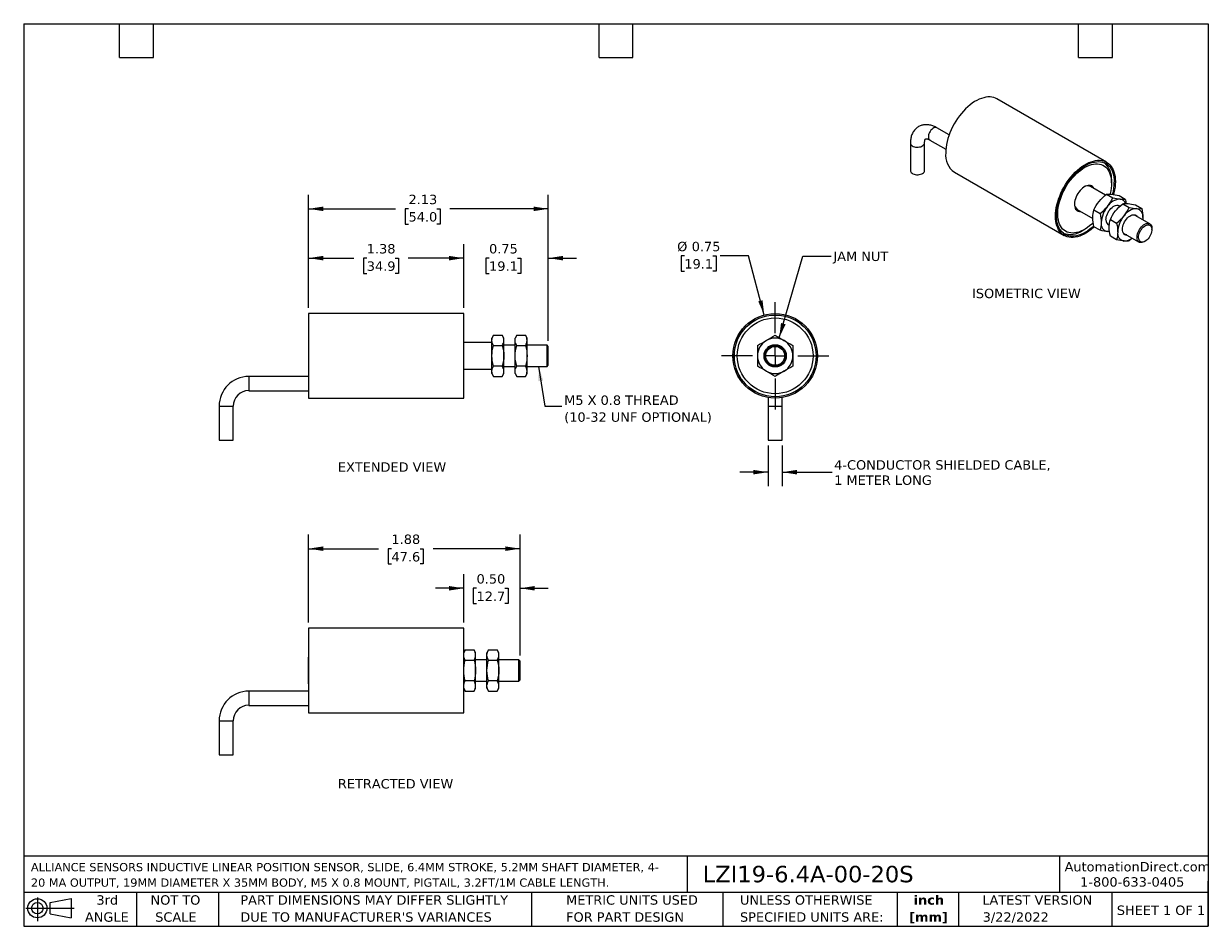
# Model space of a CAD drawing. Header units: inches. Extents: x 0.2 to 10.8, y 0.2 to 8.2.
import ezdxf

# ---------------------------------------------------------------- set-up
doc = ezdxf.new("R2010")
doc.units = ezdxf.units.IN
doc.header["$MEASUREMENT"] = 0
doc.linetypes.add('SLD-Center', pattern=[0.75, 0.6, -0.05, 0.05, -0.05])
doc.linetypes.add('SLD-Solid', pattern=[0])
doc.layers.add('CENTER', color=40, linetype='SLD-Center')
doc.layers.add('DIMENSIONS', color=140, linetype='SLD-Solid', lineweight=25)
doc.layers.add('TEXT', color=140, linetype='SLD-Solid', lineweight=25)
doc.styles.add('SLDTEXTSTYLE0', font='VERDANA.TTF')
doc.styles.add('SLDTEXTSTYLE1', font='VERDANAB.TTF')
doc.styles.get("Standard").update_dxf_attribs({"font": 'VERDANA.TTF'})
doc.dimstyles.new('SLDDIMSTYLE0', dxfattribs={"dimtxt": 0.084961, "dimasz": 0.13, "dimexe": 0, "dimexo": 0.0625, "dimgap": 0.02124, "dimtad": 0, "dimtih": 1, "dimtoh": 1, "dimrnd": 1e-09, "dimdsep": 46, "dimtxsty": 'SLDTEXTSTYLE0', "dimsah": 1, "dimcen": 0.09, "dimadec": 0, "dimazin": 2, "dimtfac": 1, "dimtmove": 0, "dimatfit": 0, "dimfxl": 0, "dimfrac": 2, "dimtolj": 1, "dimtzin": 12, "dimarcsym": 0})
doc.dimstyles.new('SLDDIMSTYLE1', dxfattribs={"dimtxt": 0.084961, "dimasz": 0.13, "dimexe": 0, "dimexo": 0.0625, "dimgap": 0.02124, "dimtad": 0, "dimtih": 1, "dimtoh": 1, "dimrnd": 1e-09, "dimzin": 12, "dimdsep": 46, "dimtxsty": 'SLDTEXTSTYLE0', "dimsah": 1, "dimcen": 0.09, "dimadec": 0, "dimazin": 3, "dimtfac": 1, "dimtofl": 0, "dimtmove": 0, "dimatfit": 3, "dimfxl": 0, "dimfrac": 2, "dimtolj": 1, "dimtzin": 12, "dimarcsym": 0})
doc.dimstyles.new('SLDDIMSTYLE2', dxfattribs={"dimtxt": 0.18, "dimasz": 0.13, "dimexe": 0, "dimexo": 0.0625, "dimgap": 0, "dimtad": 0, "dimtih": 1, "dimtoh": 1, "dimdec": 0, "dimrnd": 1e-09, "dimzin": 0, "dimdsep": 46, "dimtxsty": 'Standard', "dimsah": 1, "dimcen": 0.09, "dimadec": 0, "dimazin": 0, "dimtfac": 0.13, "dimtdec": 0, "dimtofl": 0, "dimtmove": 0, "dimatfit": 3, "dimfxl": 0, "dimfrac": 2, "dimtolj": 1, "dimtzin": 0, "dimarcsym": 0})
doc.dimstyles.new('SLDDIMSTYLE3', dxfattribs={"dimtxt": 0.084961, "dimasz": 0.13, "dimexe": 0, "dimexo": 0.0625, "dimgap": 0.02124, "dimtad": 0, "dimtih": 1, "dimtoh": 1, "dimrnd": 1e-09, "dimdsep": 46, "dimtxsty": 'SLDTEXTSTYLE0', "dimsah": 1, "dimcen": 0, "dimadec": 0, "dimazin": 2, "dimtfac": 1, "dimtofl": 0, "dimtmove": 0, "dimatfit": 3, "dimfxl": 0, "dimfrac": 2, "dimtolj": 1, "dimtzin": 12, "dimarcsym": 0})
doc.dimstyles.new('SLDDIMSTYLE4', dxfattribs={"dimtxt": 0.084961, "dimasz": 0.13, "dimexe": 0, "dimexo": 0.0625, "dimgap": 0.02124, "dimtad": 0, "dimtih": 1, "dimtoh": 1, "dimrnd": 1e-09, "dimzin": 12, "dimdsep": 46, "dimtxsty": 'SLDTEXTSTYLE0', "dimsah": 1, "dimcen": 0.09, "dimadec": 0, "dimazin": 3, "dimtfac": 1, "dimtmove": 0, "dimatfit": 0, "dimfxl": 0, "dimfrac": 2, "dimtolj": 1, "dimtzin": 12, "dimarcsym": 0})
doc.dimstyles.new('SLDDIMSTYLE5', dxfattribs={"dimtxt": 0.084961, "dimasz": 0.13, "dimexe": 0, "dimexo": 0.0625, "dimgap": 0.02124, "dimtad": 0, "dimtih": 1, "dimtoh": 1, "dimrnd": 1e-09, "dimzin": 0, "dimdsep": 46, "dimtxsty": 'SLDTEXTSTYLE0', "dimsah": 1, "dimcen": 0.09, "dimadec": 0, "dimazin": 0, "dimtfac": 1, "dimtmove": 0, "dimatfit": 0, "dimfxl": 0, "dimfrac": 2, "dimtolj": 1, "dimtzin": 12, "dimarcsym": 0})

# ---------------------------------------------------------------- blocks, each defined once
blk = doc.blocks.new('Block11')
at = {"color": 7, "linetype": 'SLD-Solid', "lineweight": 18}
for p, q in [((0, 0.113), (0.428, 0.113)), ((0.102, 0.209), (0.102, 0)), ((0.216, 0.164), (0.401, 0.198)), ((0.216, 0.063), (0.216, 0.164)), ((0.401, 0.198), (0.401, 0.029)), ((0.216, 0.063), (0.401, 0.029))]:
    blk.add_line(p, q, dxfattribs=at)
for radius in [0.0846, 0.0506]:
    blk.add_circle((0.102, 0.113), radius, dxfattribs=at)
blk = doc.blocks.new('Block12')
at = {"color": 7, "linetype": 'Continuous'}
blk.add_blockref('Block11', (0, 0), dxfattribs=at)
blk = doc.blocks.new('SW_NOTE_0')
at = {"layer": 'TEXT', "color": 0, "char_height": 0.07292, "attachment_point": 1, "style": 'SLDTEXTSTYLE0'}
for s, insert in [('ALLIANCE SENSORS INDUCTIVE LINEAR POSITION SENSOR, SLIDE, 6.4MM STROKE, 5.2MM SHAFT DIAMETER, 4-', (0, 0.093)), ('20 MA OUTPUT, 19MM DIAMETER X 35MM BODY, M5 X 0.8 MOUNT, PIGTAIL, 3.2FT/1M CABLE LENGTH.', (0, -0.044))]:
    blk.add_mtext(s, dxfattribs=dict(at, insert=insert))
blk = doc.blocks.new('SW_NOTE_0_1')
at = {"layer": 'TEXT', "color": 0, "char_height": 0.0833, "attachment_point": 2, "style": 'SLDTEXTSTYLE1'}
for s, insert in [('inch', (0.125, 0.106)), ('[mm]', (0.122, -0.045))]:
    blk.add_mtext(s, dxfattribs=dict(at, insert=insert))
blk = doc.blocks.new('SW_NOTE_0_2')
at = {"layer": 'TEXT', "color": 0, "char_height": 0.08333, "attachment_point": 1, "style": 'SLDTEXTSTYLE0'}
for s, insert in [('UNLESS OTHERWISE ', (0, 0.106)), ('SPECIFIED UNITS ARE:', (0, -0.045))]:
    blk.add_mtext(s, dxfattribs=dict(at, insert=insert))
blk = doc.blocks.new('SW_NOTE_0_3')
at = {"layer": 'TEXT', "color": 0, "char_height": 0.08333, "attachment_point": 1, "style": 'SLDTEXTSTYLE0'}
for s, insert in [('PART DIMENSIONS MAY DIFFER SLIGHTLY ', (0, 0.106)), ("DUE TO MANUFACTURER'S VARIANCES", (0, -0.045))]:
    blk.add_mtext(s, dxfattribs=dict(at, insert=insert))
blk = doc.blocks.new('SW_NOTE_0_4')
at = {"layer": 'TEXT', "color": 0, "char_height": 0.0833, "attachment_point": 2, "style": 'SLDTEXTSTYLE0'}
for s, insert in [('NOT TO', (0.207, 0.106)), ('SCALE', (0.211, -0.045))]:
    blk.add_mtext(s, dxfattribs=dict(at, insert=insert))
blk = doc.blocks.new('SW_NOTE_0_5')
at = {"layer": 'TEXT', "color": 0, "char_height": 0.0833, "attachment_point": 2, "style": 'SLDTEXTSTYLE0'}
for s, insert in [('3rd', (0.091, 0.106)), ('ANGLE', (0.087, -0.045))]:
    blk.add_mtext(s, dxfattribs=dict(at, insert=insert))
blk = doc.blocks.new('SW_NOTE_0_6')
at = {"layer": 'TEXT', "color": 0, "char_height": 0.08333, "attachment_point": 1, "style": 'SLDTEXTSTYLE0'}
for s, insert in [('METRIC UNITS USED ', (0, 0.106)), ('FOR PART DESIGN', (0, -0.045))]:
    blk.add_mtext(s, dxfattribs=dict(at, insert=insert))
blk = doc.blocks.new('_D')
at = {"layer": 'DIMENSIONS'}
for p, q in [((4.15, 5.731), (4.15, 6.297)), ((4.9, 5.44), (4.9, 6.297)), ((4.15, 6.172), (3.9, 6.172)), ((4.375, 6.172), (4.346, 6.172)), ((4.346, 6.172), (4.346, 6.037)), ((4.627, 6.172), (4.656, 6.172)), ((4.656, 6.172), (4.656, 6.037)), ((4.9, 6.172), (5.15, 6.172)), ((4.346, 6.037), (4.375, 6.037)), ((4.656, 6.037), (4.627, 6.037))]:
    blk.add_line(p, q, dxfattribs=at)
for points in [[(4.15, 6.172), (4.02, 6.192), (4.02, 6.152)], [(4.9, 6.172), (5.03, 6.152), (5.03, 6.192)]]:
    blk.add_solid(points, dxfattribs=at)
at = {"layer": 'DIMENSIONS', "char_height": 0.0833, "attachment_point": 1, "style": 'SLDTEXTSTYLE0'}
for s, insert in [('0.75', (4.375, 6.297)), ('19.1', (4.375, 6.143))]:
    blk.add_mtext(s, dxfattribs=dict(at, insert=insert))
blk = doc.blocks.new('_D_1')
at = {"layer": 'DIMENSIONS'}
for p, q in [((2.775, 5.731), (2.775, 6.297)), ((4.15, 5.731), (4.15, 6.297)), ((2.775, 6.172), (3.176, 6.172)), ((3.291, 6.172), (3.263, 6.172)), ((3.263, 6.172), (3.263, 6.037)), ((3.544, 6.172), (3.572, 6.172)), ((3.572, 6.172), (3.572, 6.037)), ((4.15, 6.172), (3.659, 6.172)), ((3.263, 6.037), (3.291, 6.037)), ((3.572, 6.037), (3.544, 6.037))]:
    blk.add_line(p, q, dxfattribs=at)
for points in [[(2.775, 6.172), (2.905, 6.152), (2.905, 6.192)], [(4.15, 6.172), (4.02, 6.192), (4.02, 6.152)]]:
    blk.add_solid(points, dxfattribs=at)
at = {"layer": 'DIMENSIONS', "char_height": 0.0833, "attachment_point": 1, "style": 'SLDTEXTSTYLE0'}
for s, insert in [('1.38', (3.291, 6.297)), ('34.9', (3.291, 6.143))]:
    blk.add_mtext(s, dxfattribs=dict(at, insert=insert))
blk = doc.blocks.new('_D_2')
at = {"layer": 'DIMENSIONS'}
for p, q in [((2.775, 5.731), (2.775, 6.734)), ((4.9, 5.44), (4.9, 6.734)), ((2.775, 6.609), (3.546, 6.609)), ((3.661, 6.609), (3.632, 6.609)), ((3.632, 6.609), (3.632, 6.474)), ((3.913, 6.609), (3.942, 6.609)), ((3.942, 6.609), (3.942, 6.474)), ((4.9, 6.609), (4.028, 6.609)), ((3.632, 6.474), (3.661, 6.474)), ((3.942, 6.474), (3.913, 6.474))]:
    blk.add_line(p, q, dxfattribs=at)
for points in [[(2.775, 6.609), (2.905, 6.589), (2.905, 6.629)], [(4.9, 6.609), (4.77, 6.629), (4.77, 6.589)]]:
    blk.add_solid(points, dxfattribs=at)
at = {"layer": 'DIMENSIONS', "char_height": 0.0833, "attachment_point": 1, "style": 'SLDTEXTSTYLE0'}
for s, insert in [('2.13', (3.661, 6.734)), ('54.0', (3.661, 6.58))]:
    blk.add_mtext(s, dxfattribs=dict(at, insert=insert))
blk = doc.blocks.new('SW_NOTE_0_7')
at = {"layer": 'TEXT', "color": 0, "char_height": 0.08333, "attachment_point": 1, "style": 'SLDTEXTSTYLE0'}
for s, insert in [('M5 X 0.8 THREAD', (0.022, 0.096)), ('(10-32 UNF OPTIONAL)', (0.022, -0.054))]:
    blk.add_mtext(s, dxfattribs=dict(at, insert=insert))
blk = doc.blocks.new('_D_3')
at = {"layer": 'DIMENSIONS'}
for p, q in [((6.106, 6.193), (6.078, 6.193)), ((6.078, 6.193), (6.078, 6.057)), ((6.359, 6.193), (6.387, 6.193)), ((6.387, 6.193), (6.387, 6.057)), ((6.673, 6.193), (6.423, 6.193)), ((6.814, 5.668), (6.673, 6.193)), ((6.078, 6.057), (6.106, 6.057)), ((6.387, 6.057), (6.359, 6.057))]:
    blk.add_line(p, q, dxfattribs=at)
blk.add_solid([(6.814, 5.668), (6.799, 5.799), (6.761, 5.789)], dxfattribs=at)
at = {"layer": 'DIMENSIONS', "char_height": 0.0833, "attachment_point": 1, "style": 'SLDTEXTSTYLE0'}
for s, insert in [('%%c', (6.042, 6.317)), ('0.75', (6.171, 6.317)), ('19.1', (6.106, 6.163))]:
    blk.add_mtext(s, dxfattribs=dict(at, insert=insert))
blk = doc.blocks.new('_D_4')
at = {"layer": 'DIMENSIONS'}
for p, q in [((6.848, 4.51), (6.848, 4.15)), ((6.973, 4.51), (6.973, 4.15)), ((6.848, 4.275), (6.598, 4.275)), ((6.973, 4.275), (7.415, 4.275))]:
    blk.add_line(p, q, dxfattribs=at)
for points in [[(6.848, 4.275), (6.718, 4.295), (6.718, 4.255)], [(6.973, 4.275), (7.103, 4.255), (7.103, 4.295)]]:
    blk.add_solid(points, dxfattribs=at)
at = {"layer": 'DIMENSIONS', "char_height": 0.08333, "attachment_point": 1, "style": 'SLDTEXTSTYLE0'}
for s, insert in [('4-CONDUCTOR SHIELDED CABLE,', (7.434, 4.381)), ('1 METER LONG', (7.434, 4.246))]:
    blk.add_mtext(s, dxfattribs=dict(at, insert=insert))
blk = doc.blocks.new('SW_CENTERMARKSYMBOL_0')
at = {"layer": 'CENTER', "color": 0}
for p, q in [((0, 0.2), (0, 0.475)), ((-0.2, 0), (-0.475, 0)), ((0, 0), (-0.1, 0)), ((0, 0), (0, 0.1)), ((0, 0), (0, -0.1)), ((0, 0), (0.1, 0)), ((0.2, 0), (0.475, 0)), ((0, -0.2), (0, -0.475))]:
    blk.add_line(p, q, dxfattribs=at)
blk = doc.blocks.new('_D_5')
at = {"layer": 'DIMENSIONS'}
for p, q in [((4.15, 2.942), (4.15, 3.371)), ((4.65, 2.651), (4.65, 3.371)), ((4.15, 3.246), (3.9, 3.246)), ((4.264, 3.246), (4.235, 3.246)), ((4.235, 3.246), (4.235, 3.111)), ((4.516, 3.246), (4.545, 3.246)), ((4.545, 3.246), (4.545, 3.111)), ((4.65, 3.246), (4.9, 3.246)), ((4.235, 3.111), (4.264, 3.111)), ((4.545, 3.111), (4.516, 3.111))]:
    blk.add_line(p, q, dxfattribs=at)
for points in [[(4.15, 3.246), (4.02, 3.266), (4.02, 3.226)], [(4.65, 3.246), (4.78, 3.226), (4.78, 3.266)]]:
    blk.add_solid(points, dxfattribs=at)
at = {"layer": 'DIMENSIONS', "char_height": 0.0833, "attachment_point": 1, "style": 'SLDTEXTSTYLE0'}
for s, insert in [('0.50', (4.264, 3.371)), ('12.7', (4.264, 3.217))]:
    blk.add_mtext(s, dxfattribs=dict(at, insert=insert))
blk = doc.blocks.new('_D_6')
at = {"layer": 'DIMENSIONS'}
for p, q in [((2.775, 2.942), (2.775, 3.722)), ((4.65, 2.651), (4.65, 3.722)), ((2.775, 3.597), (3.395, 3.597)), ((3.51, 3.597), (3.482, 3.597)), ((3.482, 3.597), (3.482, 3.462)), ((3.763, 3.597), (3.791, 3.597)), ((3.791, 3.597), (3.791, 3.462)), ((4.65, 3.597), (3.878, 3.597)), ((3.482, 3.462), (3.51, 3.462)), ((3.791, 3.462), (3.763, 3.462))]:
    blk.add_line(p, q, dxfattribs=at)
for points in [[(2.775, 3.597), (2.905, 3.577), (2.905, 3.617)], [(4.65, 3.597), (4.52, 3.617), (4.52, 3.577)]]:
    blk.add_solid(points, dxfattribs=at)
at = {"layer": 'DIMENSIONS', "char_height": 0.0833, "attachment_point": 1, "style": 'SLDTEXTSTYLE0'}
for s, insert in [('1.88', (3.51, 3.722)), ('47.6', (3.51, 3.567))]:
    blk.add_mtext(s, dxfattribs=dict(at, insert=insert))

msp = doc.modelspace()

# ---------------------------------------------------------------- linework, layer by layer
for p, q in [((9.848, 7.022), (8.876, 7.583)), ((8.453, 7.265), (8.345, 7.328)), ((8.11, 7.192), (8.11, 6.947)), ((8.235, 6.947), (8.235, 7.192)), ((8.282, 7.219), (8.424, 7.137)), ((8.501, 6.934), (9.473, 6.372)), ((9.891, 6.839), (9.891, 6.859)), ((9.838, 6.73), (9.705, 6.807)), ((9.847, 6.738), (9.903, 6.706)), ((9.959, 6.728), (10.014, 6.696)), ((9.965, 6.629), (9.956, 6.635)), ((9.993, 6.654), (10.048, 6.622)), ((10.104, 6.644), (10.16, 6.612)), ((9.588, 6.604), (9.726, 6.524)), ((9.736, 6.599), (9.791, 6.568)), ((9.882, 6.515), (9.937, 6.483)), ((10.231, 6.476), (10.102, 6.55)), ((10.17, 6.532), (10.168, 6.512)), ((9.636, 6.416), (9.653, 6.427)), ((9.791, 6.419), (9.736, 6.451)), ((9.875, 6.408), (9.857, 6.408)), ((9.863, 6.473), (9.873, 6.466)), ((10.25, 6.425), (10.25, 6.433)), ((9.937, 6.335), (9.882, 6.367)), ((10.008, 6.388), (10.137, 6.314)), ((10.076, 6.349), (10.048, 6.325)), ((10.184, 6.319), (10.191, 6.323)), ((4.15, 5.681), (2.775, 5.681)), ((2.775, 5.681), (2.775, 5.306)), ((4.15, 5.306), (4.15, 5.681)), ((4.414, 5.488), (4.4, 5.464)), ((4.4, 5.443), (4.4, 5.464)), ((4.414, 5.488), (4.492, 5.488)), ((4.506, 5.464), (4.492, 5.488)), ((4.506, 5.443), (4.506, 5.464)), ((4.62, 5.488), (4.606, 5.464)), ((4.606, 5.443), (4.606, 5.464)), ((4.62, 5.488), (4.698, 5.488)), ((4.712, 5.464), (4.698, 5.488)), ((4.712, 5.443), (4.712, 5.464)), ((4.4, 5.423), (4.15, 5.423)), ((4.4, 5.306), (4.4, 5.443)), ((4.414, 5.397), (4.492, 5.397)), ((4.506, 5.306), (4.506, 5.443)), ((4.606, 5.4), (4.506, 5.4)), ((4.606, 5.306), (4.606, 5.443)), ((4.62, 5.397), (4.698, 5.397)), ((4.712, 5.306), (4.712, 5.443)), ((4.89, 5.4), (4.712, 5.4)), ((4.9, 5.39), (4.89, 5.4)), ((4.89, 5.326), (4.89, 5.4)), ((4.9, 5.225), (4.9, 5.39)), ((2.775, 5.306), (2.775, 4.931)), ((4.15, 4.931), (4.15, 5.306)), ((4.4, 5.17), (4.4, 5.306)), ((4.506, 5.17), (4.506, 5.306)), ((4.606, 5.17), (4.606, 5.306)), ((4.712, 5.17), (4.712, 5.306)), ((4.89, 5.213), (4.89, 5.326)), ((4.15, 5.189), (4.4, 5.189)), ((4.4, 5.149), (4.4, 5.17)), ((4.4, 5.149), (4.414, 5.124)), ((4.492, 5.215), (4.414, 5.215)), ((4.492, 5.124), (4.506, 5.149)), ((4.506, 5.213), (4.606, 5.213)), ((4.506, 5.149), (4.506, 5.17)), ((4.606, 5.149), (4.606, 5.17)), ((4.606, 5.149), (4.62, 5.124)), ((4.698, 5.215), (4.62, 5.215)), ((4.698, 5.124), (4.712, 5.149)), ((4.712, 5.213), (4.89, 5.213)), ((4.712, 5.149), (4.712, 5.17)), ((4.89, 5.213), (4.9, 5.223)), ((4.9, 5.223), (4.9, 5.225)), ((2.775, 5.122), (2.245, 5.122)), ((2.245, 5.122), (2.245, 4.997)), ((4.414, 5.124), (4.492, 5.124)), ((4.62, 5.124), (4.698, 5.124)), ((2.245, 4.997), (2.775, 4.997)), ((6.848, 4.936), (6.848, 4.86)), ((6.973, 4.86), (6.973, 4.936)), ((1.982, 4.86), (1.982, 4.56)), ((1.982, 4.86), (2.107, 4.86)), ((2.107, 4.56), (2.107, 4.86)), ((2.775, 4.931), (4.15, 4.931)), ((6.848, 4.86), (6.848, 4.56)), ((6.848, 4.86), (6.973, 4.86)), ((6.973, 4.56), (6.973, 4.86)), ((1.982, 4.56), (2.107, 4.56)), ((6.848, 4.56), (6.973, 4.56)), ((4.15, 2.892), (2.775, 2.892)), ((2.775, 2.892), (2.775, 2.517)), ((4.15, 2.517), (4.15, 2.892)), ((2.775, 2.634), (2.77, 2.634)), ((2.77, 2.634), (2.77, 2.411)), ((4.164, 2.699), (4.15, 2.675)), ((4.164, 2.699), (4.242, 2.699)), ((4.256, 2.675), (4.242, 2.699)), ((4.256, 2.654), (4.256, 2.675)), ((4.256, 2.517), (4.256, 2.654)), ((4.37, 2.699), (4.356, 2.675)), ((4.356, 2.654), (4.356, 2.675)), ((4.356, 2.517), (4.356, 2.654)), ((4.37, 2.699), (4.448, 2.699)), ((4.462, 2.675), (4.448, 2.699)), ((4.462, 2.654), (4.462, 2.675)), ((4.462, 2.517), (4.462, 2.654)), ((4.164, 2.608), (4.242, 2.608)), ((4.356, 2.611), (4.256, 2.611)), ((4.37, 2.608), (4.448, 2.608)), ((4.64, 2.611), (4.462, 2.611)), ((4.65, 2.601), (4.64, 2.611)), ((4.64, 2.537), (4.64, 2.611)), ((4.64, 2.424), (4.64, 2.537)), ((4.65, 2.436), (4.65, 2.601)), ((2.775, 2.517), (2.775, 2.142)), ((4.15, 2.142), (4.15, 2.517)), ((4.242, 2.426), (4.164, 2.426)), ((4.256, 2.381), (4.256, 2.517)), ((4.256, 2.424), (4.356, 2.424)), ((4.356, 2.381), (4.356, 2.517)), ((4.448, 2.426), (4.37, 2.426)), ((4.462, 2.381), (4.462, 2.517)), ((4.462, 2.424), (4.64, 2.424)), ((4.64, 2.424), (4.65, 2.434)), ((4.65, 2.434), (4.65, 2.436)), ((2.775, 2.333), (2.245, 2.333)), ((2.245, 2.333), (2.245, 2.208)), ((2.77, 2.411), (2.77, 2.4)), ((2.77, 2.4), (2.775, 2.4)), ((4.15, 2.36), (4.164, 2.335)), ((4.164, 2.335), (4.242, 2.335)), ((4.242, 2.335), (4.256, 2.36)), ((4.256, 2.36), (4.256, 2.381)), ((4.356, 2.36), (4.356, 2.381)), ((4.356, 2.36), (4.37, 2.335)), ((4.37, 2.335), (4.448, 2.335)), ((4.448, 2.335), (4.462, 2.36)), ((4.462, 2.36), (4.462, 2.381)), ((2.245, 2.208), (2.775, 2.208)), ((2.775, 2.142), (4.15, 2.142)), ((1.982, 2.071), (1.982, 1.771)), ((1.982, 2.071), (2.107, 2.071)), ((2.107, 1.771), (2.107, 2.071)), ((1.982, 1.771), (2.107, 1.771))]:
    msp.add_line(p, q)
at = {"flags": 128}
for points in [[(8.876, 7.583), (8.865, 7.589), (8.849, 7.595), (8.832, 7.599), (8.815, 7.601), (8.797, 7.601), (8.778, 7.598), (8.759, 7.594), (8.739, 7.588), (8.719, 7.58), (8.698, 7.57), (8.678, 7.559), (8.658, 7.545), (8.638, 7.53), (8.618, 7.513), (8.599, 7.495), (8.58, 7.475), (8.562, 7.454), (8.544, 7.432), (8.527, 7.409), (8.512, 7.385), (8.497, 7.361), (8.484, 7.335), (8.471, 7.309), (8.46, 7.283), (8.451, 7.257), (8.442, 7.231), (8.435, 7.205), (8.43, 7.179), (8.426, 7.154), (8.424, 7.129), (8.423, 7.105)], [(8.345, 7.328), (8.339, 7.33), (8.332, 7.331), (8.324, 7.329), (8.316, 7.326), (8.307, 7.32), (8.299, 7.313), (8.291, 7.305), (8.285, 7.295), (8.279, 7.285), (8.274, 7.274), (8.271, 7.264), (8.269, 7.253), (8.269, 7.243), (8.271, 7.235), (8.274, 7.228), (8.279, 7.222), (8.282, 7.219)], [(8.11, 7.192), (8.11, 7.186), (8.113, 7.179), (8.119, 7.173), (8.126, 7.168), (8.135, 7.163), (8.145, 7.159), (8.156, 7.157), (8.168, 7.156), (8.179, 7.156), (8.191, 7.158), (8.202, 7.16), (8.212, 7.164), (8.22, 7.169), (8.227, 7.175), (8.232, 7.181), (8.234, 7.188), (8.235, 7.192)], [(9.395, 6.544), (9.396, 6.568), (9.398, 6.593), (9.402, 6.618), (9.408, 6.644), (9.415, 6.67), (9.423, 6.696), (9.433, 6.722), (9.444, 6.748), (9.456, 6.774), (9.469, 6.799), (9.484, 6.824), (9.5, 6.848), (9.516, 6.871), (9.534, 6.893), (9.552, 6.914), (9.571, 6.934), (9.59, 6.952), (9.61, 6.969), (9.63, 6.984), (9.65, 6.997), (9.671, 7.009), (9.691, 7.019), (9.711, 7.027), (9.731, 7.033), (9.75, 7.037), (9.769, 7.039), (9.787, 7.039), (9.805, 7.037), (9.821, 7.034), (9.837, 7.028), (9.852, 7.02), (9.865, 7.01), (9.877, 6.999), (9.888, 6.985), (9.898, 6.97), (9.906, 6.954), (9.913, 6.936), (9.919, 6.916), (9.923, 6.895), (9.925, 6.873), (9.926, 6.85), (9.925, 6.826), (9.923, 6.802), (9.919, 6.777), (9.913, 6.751), (9.91, 6.737)], [(8.11, 6.947), (8.11, 6.943), (8.113, 6.936), (8.117, 6.93), (8.124, 6.924), (8.132, 6.919), (8.142, 6.915), (8.153, 6.913), (8.165, 6.911), (8.177, 6.911), (8.188, 6.912), (8.199, 6.915), (8.21, 6.918), (8.218, 6.923), (8.225, 6.928), (8.231, 6.934), (8.234, 6.941), (8.235, 6.947)], [(9.735, 6.457), (9.72, 6.444), (9.701, 6.428), (9.681, 6.414), (9.661, 6.401), (9.64, 6.391), (9.62, 6.382), (9.601, 6.375), (9.581, 6.37), (9.562, 6.367), (9.544, 6.366), (9.527, 6.368), (9.51, 6.371), (9.494, 6.376), (9.479, 6.383), (9.466, 6.393), (9.453, 6.404), (9.442, 6.416), (9.432, 6.431), (9.424, 6.447), (9.417, 6.465), (9.411, 6.484), (9.407, 6.505), (9.405, 6.527), (9.404, 6.549), (9.405, 6.573), (9.407, 6.597), (9.411, 6.622), (9.417, 6.648), (9.424, 6.674), (9.432, 6.7), (9.442, 6.726), (9.453, 6.752), (9.466, 6.777), (9.479, 6.802), (9.494, 6.826), (9.51, 6.85), (9.527, 6.872), (9.544, 6.894), (9.562, 6.914), (9.581, 6.933), (9.601, 6.951), (9.62, 6.966), (9.64, 6.981), (9.661, 6.993), (9.681, 7.004), (9.701, 7.013), (9.72, 7.02), (9.74, 7.024), (9.759, 7.027), (9.777, 7.028), (9.794, 7.027), (9.811, 7.024), (9.827, 7.018), (9.842, 7.011), (9.855, 7.002), (9.868, 6.991), (9.879, 6.978), (9.889, 6.963), (9.897, 6.947), (9.904, 6.929), (9.91, 6.91), (9.914, 6.89), (9.916, 6.868), (9.917, 6.845), (9.917, 6.845)], [(9.563, 6.903), (9.581, 6.921), (9.6, 6.938), (9.619, 6.953), (9.638, 6.967), (9.657, 6.978), (9.677, 6.988), (9.696, 6.996), (9.715, 7.002), (9.733, 7.006), (9.751, 7.008), (9.769, 7.008), (9.785, 7.006), (9.801, 7.002), (9.816, 6.996), (9.829, 6.988), (9.842, 6.978), (9.853, 6.966), (9.863, 6.953), (9.871, 6.937), (9.878, 6.92), (9.884, 6.902), (9.888, 6.883), (9.891, 6.862), (9.891, 6.84), (9.891, 6.817), (9.888, 6.793), (9.885, 6.769), (9.879, 6.745), (9.878, 6.739)], [(9.73, 6.485), (9.717, 6.473), (9.698, 6.457), (9.679, 6.443), (9.659, 6.43), (9.64, 6.419), (9.621, 6.41), (9.601, 6.403), (9.583, 6.398), (9.564, 6.395), (9.547, 6.394), (9.53, 6.395), (9.514, 6.398), (9.498, 6.403), (9.484, 6.411), (9.471, 6.42), (9.459, 6.43), (9.449, 6.443), (9.439, 6.458), (9.432, 6.474), (9.425, 6.491), (9.421, 6.51), (9.417, 6.53), (9.416, 6.552), (9.416, 6.574), (9.417, 6.597), (9.42, 6.621), (9.425, 6.646), (9.431, 6.67), (9.439, 6.696), (9.448, 6.721), (9.458, 6.745), (9.47, 6.77), (9.483, 6.794), (9.497, 6.818), (9.512, 6.841), (9.528, 6.862), (9.545, 6.883), (9.563, 6.903)], [(9.737, 6.788), (9.735, 6.791), (9.73, 6.8), (9.723, 6.807), (9.714, 6.813), (9.705, 6.816), (9.695, 6.817), (9.684, 6.816), (9.672, 6.814), (9.66, 6.809), (9.648, 6.802), (9.636, 6.793), (9.625, 6.783), (9.614, 6.771), (9.603, 6.758), (9.594, 6.744), (9.585, 6.73), (9.578, 6.715), (9.572, 6.699), (9.568, 6.684), (9.565, 6.668), (9.564, 6.654), (9.564, 6.64), (9.566, 6.628), (9.569, 6.616), (9.574, 6.607), (9.581, 6.599), (9.588, 6.592), (9.597, 6.588), (9.607, 6.586), (9.618, 6.586), (9.62, 6.586)], [(9.843, 6.512), (9.844, 6.524), (9.846, 6.537), (9.85, 6.55), (9.855, 6.564), (9.861, 6.577), (9.869, 6.59), (9.878, 6.601), (9.887, 6.612), (9.897, 6.621), (9.907, 6.629), (9.918, 6.635), (9.928, 6.639), (9.938, 6.641), (9.947, 6.642), (9.956, 6.64), (9.963, 6.636), (9.968, 6.632)], [(9.961, 6.637), (9.963, 6.636), (9.968, 6.632)], [(9.738, 6.45), (9.731, 6.443), (9.711, 6.426), (9.691, 6.411), (9.671, 6.397), (9.65, 6.385), (9.63, 6.376), (9.61, 6.368), (9.59, 6.361), (9.571, 6.357), (9.552, 6.355), (9.534, 6.355), (9.516, 6.357), (9.5, 6.361), (9.484, 6.367), (9.469, 6.375), (9.456, 6.384), (9.444, 6.396), (9.433, 6.409), (9.423, 6.424), (9.415, 6.441), (9.408, 6.459), (9.402, 6.478), (9.398, 6.499), (9.396, 6.521), (9.395, 6.544)], [(9.989, 6.427), (9.99, 6.44), (9.992, 6.453), (9.996, 6.466), (10.001, 6.48), (10.007, 6.493), (10.015, 6.505), (10.024, 6.517), (10.033, 6.528), (10.043, 6.537), (10.053, 6.545), (10.064, 6.551), (10.074, 6.555), (10.084, 6.557), (10.093, 6.557), (10.102, 6.555), (10.109, 6.552), (10.116, 6.546), (10.12, 6.54)], [(10.17, 6.532), (10.169, 6.515), (10.168, 6.512)], [(9.874, 6.409), (9.87, 6.408), (9.857, 6.408)], [(9.873, 6.463), (9.868, 6.464), (9.863, 6.467)], [(10.027, 6.378), (10.024, 6.378), (10.015, 6.38), (10.007, 6.383), (10.001, 6.389), (9.996, 6.397), (9.992, 6.406), (9.99, 6.416), (9.989, 6.427)], [(10.119, 6.374), (10.122, 6.387), (10.127, 6.401), (10.133, 6.414), (10.14, 6.427), (10.148, 6.439), (10.157, 6.45), (10.167, 6.459), (10.177, 6.467), (10.187, 6.474), (10.198, 6.478), (10.208, 6.48), (10.217, 6.48), (10.226, 6.478), (10.233, 6.475), (10.239, 6.469), (10.244, 6.461), (10.248, 6.452), (10.25, 6.441), (10.25, 6.433)], [(10.178, 6.317), (10.169, 6.315), (10.16, 6.315), (10.152, 6.317), (10.146, 6.321), (10.14, 6.327), (10.136, 6.335), (10.133, 6.344), (10.132, 6.355), (10.132, 6.366), (10.134, 6.378), (10.138, 6.391), (10.143, 6.403), (10.149, 6.416), (10.157, 6.427), (10.165, 6.438), (10.174, 6.447), (10.184, 6.455), (10.194, 6.461), (10.203, 6.465), (10.213, 6.467), (10.221, 6.467), (10.229, 6.465), (10.236, 6.461), (10.242, 6.455), (10.246, 6.447), (10.249, 6.438), (10.25, 6.428), (10.249, 6.416), (10.247, 6.404), (10.244, 6.391), (10.239, 6.379), (10.232, 6.367), (10.225, 6.355), (10.216, 6.344), (10.207, 6.335), (10.198, 6.327), (10.188, 6.321), (10.178, 6.317)], [(10.184, 6.319), (10.18, 6.317), (10.17, 6.313), (10.16, 6.31), (10.151, 6.31), (10.142, 6.312), (10.134, 6.316), (10.128, 6.322), (10.123, 6.329), (10.12, 6.339), (10.118, 6.35), (10.118, 6.361), (10.119, 6.374)]]:
    msp.add_lwpolyline(points, dxfattribs=at)
for radius in [0.375, 0.363, 0.362, 0.336, 0.0984, 0.0935, 0.0835]:
    msp.add_circle((6.911, 5.306), radius)
for centre, radius, start, end in [((8.605, 7.085), 0.184, 173.4561, 235.2317), ((9.706, 6.876), 0.187, 354.8272, 50.2067), ((9.481, 6.85), 0.436, 345.0141, 359.3406), ((9.681, 6.754), 0.0583, 65.7943, 122.2786), ((9.621, 6.651), 0.057, 177.0248, 234.913), ((10.043, 6.476), 0.242, 140.2279, 177.3607), ((9.977, 6.552), 0.144, 93.4295, 146.5651), ((9.962, 6.637), 0.0583, 17.945, 83.9473), ((9.888, 6.506), 0.0455, 172.5953, 250.4923), ((10.188, 6.392), 0.242, 140.2279, 177.3607), ((10.123, 6.468), 0.144, 93.4295, 146.5651), ((10.089, 6.523), 0.0353, 29.3778, 59.6143), ((10.101, 6.543), 0.0693, 350.7481, 79.4532), ((9.528, 6.569), 0.186, 249.771, 305.2059), ((9.869, 6.476), 0.0693, 170.7481, 259.4532), ((10.015, 6.392), 0.0693, 170.7481, 259.4532), ((10.003, 6.437), 0.113, 269.8601, 309.6275), ((10.026, 6.414), 0.0361, 240.7058, 270.3128), ((6.911, 5.306), 0.157, 60, 120), ((6.911, 5.306), 0.157, 120, 180), ((6.911, 5.306), 0.157, 0, 60), ((6.911, 5.306), 0.157, 180, 240), ((6.911, 5.306), 0.157, 300, 0), ((6.911, 5.306), 0.157, 240, 300), ((2.245, 4.86), 0.263, 90, 180), ((2.245, 4.86), 0.138, 90, 180), ((2.245, 2.071), 0.263, 90, 180), ((2.245, 2.071), 0.138, 90, 180)]:
    msp.add_arc(centre, radius, start, end)
for points, knots in [([(8.345, 7.328), (8.343, 7.329), (8.335, 7.333), (8.323, 7.339), (8.307, 7.346), (8.291, 7.35), (8.274, 7.354), (8.258, 7.355), (8.242, 7.355), (8.226, 7.354), (8.211, 7.35), (8.196, 7.345), (8.182, 7.338), (8.168, 7.329), (8.156, 7.318), (8.145, 7.306), (8.135, 7.292), (8.127, 7.277), (8.12, 7.261), (8.115, 7.245), (8.112, 7.227), (8.11, 7.21), (8.11, 7.198), (8.11, 7.192)], [0, 0, 0, 0, 0.020295, 0.069025, 0.117944, 0.16684, 0.215498, 0.263754, 0.31154, 0.358905, 0.406009, 0.453099, 0.500489, 0.548547, 0.597625, 0.648114, 0.700505, 0.748971, 0.798608, 0.849345, 0.900961, 0.953119, 1, 1, 1, 1]), ([(8.235, 7.192), (8.235, 7.195), (8.235, 7.2), (8.236, 7.208), (8.237, 7.214), (8.238, 7.22), (8.24, 7.224), (8.242, 7.227), (8.243, 7.228), (8.244, 7.229), (8.245, 7.23), (8.246, 7.23), (8.249, 7.23), (8.253, 7.23), (8.258, 7.23), (8.265, 7.228), (8.272, 7.225), (8.278, 7.222), (8.282, 7.22), (8.282, 7.219)], [0, 0, 0, 0, 0.047037, 0.100036, 0.153113, 0.206649, 0.261246, 0.318073, 0.379199, 0.44879, 0.538332, 0.630755, 0.694665, 0.755195, 0.813565, 0.871082, 0.92843, 0.985924, 1, 1, 1, 1]), ([(10.014, 6.696), (10.017, 6.682), (10.02, 6.668), (10.021, 6.655), (10.021, 6.655)], [0, 0, 0, 0, 0.990299, 1, 1, 1, 1])]:
    msp.add_open_spline(points, degree=3, knots=knots)
for points in [[(9.782, 6.674), (9.801, 6.698), (9.823, 6.719), (9.847, 6.738)], [(9.847, 6.738), (9.859, 6.74), (9.874, 6.74), (9.893, 6.739)], [(9.893, 6.739), (9.912, 6.737), (9.934, 6.733), (9.959, 6.728)], [(9.736, 6.599), (9.748, 6.626), (9.763, 6.651), (9.782, 6.674)], [(9.791, 6.568), (9.815, 6.587), (9.838, 6.607), (9.857, 6.631)], [(9.857, 6.631), (9.876, 6.655), (9.89, 6.68), (9.903, 6.706)], [(9.903, 6.706), (9.927, 6.701), (9.949, 6.697), (9.968, 6.695)], [(9.927, 6.59), (9.946, 6.614), (9.969, 6.635), (9.993, 6.654)], [(9.968, 6.695), (9.987, 6.694), (10.002, 6.694), (10.014, 6.696)], [(9.993, 6.654), (10.005, 6.656), (10.02, 6.656), (10.039, 6.655)], [(10.003, 6.547), (10.022, 6.57), (10.036, 6.596), (10.048, 6.622)], [(10.039, 6.655), (10.058, 6.653), (10.08, 6.649), (10.104, 6.644)], [(10.048, 6.622), (10.073, 6.617), (10.095, 6.613), (10.114, 6.611)], [(9.726, 6.531), (9.726, 6.556), (9.73, 6.579), (9.736, 6.599)], [(9.736, 6.451), (9.73, 6.479), (9.726, 6.506), (9.726, 6.531)], [(9.791, 6.568), (9.797, 6.54), (9.801, 6.513), (9.801, 6.488)], [(9.872, 6.447), (9.872, 6.472), (9.876, 6.494), (9.882, 6.515)], [(9.882, 6.515), (9.894, 6.541), (9.908, 6.567), (9.927, 6.59)], [(9.937, 6.483), (9.961, 6.502), (9.984, 6.523), (10.003, 6.547)], [(10.114, 6.611), (10.133, 6.609), (10.148, 6.61), (10.16, 6.612)], [(10.16, 6.612), (10.166, 6.584), (10.17, 6.557), (10.17, 6.532)], [(9.801, 6.488), (9.801, 6.462), (9.797, 6.44), (9.791, 6.419)], [(9.857, 6.408), (9.838, 6.41), (9.815, 6.414), (9.791, 6.419)], [(9.882, 6.367), (9.876, 6.394), (9.872, 6.421), (9.872, 6.447)], [(9.937, 6.483), (9.943, 6.456), (9.947, 6.429), (9.947, 6.403)], [(9.947, 6.403), (9.947, 6.378), (9.943, 6.356), (9.937, 6.335)], [(10.003, 6.324), (9.984, 6.326), (9.961, 6.33), (9.937, 6.335)], [(10.048, 6.325), (10.036, 6.323), (10.022, 6.322), (10.003, 6.324)], [(4.4, 5.443), (4.4, 5.458), (4.405, 5.473), (4.414, 5.488)], [(4.506, 5.443), (4.506, 5.458), (4.501, 5.473), (4.492, 5.488)], [(4.606, 5.443), (4.606, 5.458), (4.612, 5.473), (4.62, 5.488)], [(4.712, 5.443), (4.712, 5.458), (4.707, 5.473), (4.698, 5.488)], [(6.832, 5.443), (6.859, 5.458), (6.885, 5.473), (6.911, 5.488)], [(6.911, 5.488), (6.936, 5.473), (6.962, 5.458), (6.989, 5.443)], [(4.414, 5.397), (4.405, 5.412), (4.4, 5.427), (4.4, 5.443)], [(4.4, 5.306), (4.4, 5.337), (4.405, 5.367), (4.414, 5.397)], [(4.492, 5.397), (4.501, 5.412), (4.506, 5.427), (4.506, 5.443)], [(4.492, 5.397), (4.501, 5.367), (4.506, 5.337), (4.506, 5.306)], [(4.62, 5.397), (4.612, 5.412), (4.606, 5.427), (4.606, 5.443)], [(4.606, 5.306), (4.606, 5.337), (4.612, 5.367), (4.62, 5.397)], [(4.698, 5.397), (4.707, 5.412), (4.712, 5.427), (4.712, 5.443)], [(4.698, 5.397), (4.707, 5.367), (4.712, 5.337), (4.712, 5.306)], [(6.753, 5.397), (6.779, 5.412), (6.805, 5.427), (6.832, 5.443)], [(6.753, 5.397), (6.753, 5.367), (6.753, 5.337), (6.753, 5.306)], [(6.989, 5.443), (7.016, 5.427), (7.042, 5.412), (7.068, 5.397)], [(7.068, 5.397), (7.068, 5.367), (7.068, 5.337), (7.068, 5.306)], [(4.414, 5.215), (4.405, 5.245), (4.4, 5.275), (4.4, 5.306)], [(4.506, 5.306), (4.506, 5.275), (4.501, 5.245), (4.492, 5.215)], [(4.62, 5.215), (4.612, 5.245), (4.606, 5.275), (4.606, 5.306)], [(4.712, 5.306), (4.712, 5.275), (4.707, 5.245), (4.698, 5.215)], [(6.753, 5.306), (6.753, 5.275), (6.753, 5.245), (6.753, 5.215)], [(7.068, 5.306), (7.068, 5.275), (7.068, 5.245), (7.068, 5.215)], [(4.4, 5.17), (4.4, 5.185), (4.405, 5.2), (4.414, 5.215)], [(4.414, 5.124), (4.405, 5.139), (4.4, 5.154), (4.4, 5.17)], [(4.506, 5.17), (4.506, 5.185), (4.501, 5.2), (4.492, 5.215)], [(4.492, 5.124), (4.501, 5.139), (4.506, 5.154), (4.506, 5.17)], [(4.606, 5.17), (4.606, 5.185), (4.612, 5.2), (4.62, 5.215)], [(4.62, 5.124), (4.612, 5.139), (4.606, 5.154), (4.606, 5.17)], [(4.712, 5.17), (4.712, 5.185), (4.707, 5.2), (4.698, 5.215)], [(4.698, 5.124), (4.707, 5.139), (4.712, 5.154), (4.712, 5.17)], [(6.832, 5.17), (6.805, 5.185), (6.779, 5.2), (6.753, 5.215)], [(6.911, 5.124), (6.885, 5.139), (6.859, 5.154), (6.832, 5.17)], [(6.989, 5.17), (6.962, 5.154), (6.936, 5.139), (6.911, 5.124)], [(7.068, 5.215), (7.042, 5.2), (7.016, 5.185), (6.989, 5.17)], [(4.15, 2.654), (4.15, 2.669), (4.155, 2.684), (4.164, 2.699)], [(4.164, 2.608), (4.155, 2.623), (4.15, 2.638), (4.15, 2.654)], [(4.256, 2.654), (4.256, 2.669), (4.251, 2.684), (4.242, 2.699)], [(4.242, 2.608), (4.251, 2.623), (4.256, 2.638), (4.256, 2.654)], [(4.356, 2.654), (4.356, 2.669), (4.362, 2.684), (4.37, 2.699)], [(4.37, 2.608), (4.362, 2.623), (4.356, 2.638), (4.356, 2.654)], [(4.462, 2.654), (4.462, 2.669), (4.457, 2.684), (4.448, 2.699)], [(4.448, 2.608), (4.457, 2.623), (4.462, 2.638), (4.462, 2.654)], [(4.15, 2.517), (4.15, 2.548), (4.155, 2.578), (4.164, 2.608)], [(4.242, 2.608), (4.251, 2.578), (4.256, 2.548), (4.256, 2.517)], [(4.356, 2.517), (4.356, 2.548), (4.362, 2.578), (4.37, 2.608)], [(4.448, 2.608), (4.457, 2.578), (4.462, 2.548), (4.462, 2.517)], [(4.164, 2.426), (4.155, 2.456), (4.15, 2.486), (4.15, 2.517)], [(4.15, 2.381), (4.15, 2.396), (4.155, 2.411), (4.164, 2.426)], [(4.256, 2.517), (4.256, 2.486), (4.251, 2.456), (4.242, 2.426)], [(4.256, 2.381), (4.256, 2.396), (4.251, 2.411), (4.242, 2.426)], [(4.37, 2.426), (4.362, 2.456), (4.356, 2.486), (4.356, 2.517)], [(4.356, 2.381), (4.356, 2.396), (4.362, 2.411), (4.37, 2.426)], [(4.462, 2.517), (4.462, 2.486), (4.457, 2.456), (4.448, 2.426)], [(4.462, 2.381), (4.462, 2.396), (4.457, 2.411), (4.448, 2.426)], [(4.164, 2.335), (4.155, 2.35), (4.15, 2.365), (4.15, 2.381)], [(4.242, 2.335), (4.251, 2.35), (4.256, 2.365), (4.256, 2.381)], [(4.37, 2.335), (4.362, 2.35), (4.356, 2.365), (4.356, 2.381)], [(4.448, 2.335), (4.457, 2.35), (4.462, 2.365), (4.462, 2.381)]]:
    msp.add_open_spline(points, degree=3)
at = {"layer": 'TEXT'}
for p, q in [((0.25, 8.25), (10.75, 8.25)), ((0.25, 8.25), (0.25, 0.25)), ((1.1, 7.95), (1.1, 8.25)), ((1.4, 7.95), (1.4, 8.25)), ((5.35, 7.95), (5.35, 8.25)), ((5.65, 7.95), (5.65, 8.25)), ((9.6, 7.95), (9.6, 8.25)), ((9.9, 7.95), (9.9, 8.25)), ((10.75, 8.25), (10.75, 0.25)), ((1.1, 7.95), (1.4, 7.95)), ((5.35, 7.95), (5.65, 7.95)), ((9.6, 7.95), (9.9, 7.95)), ((10.75, 0.871), (0.25, 0.871)), ((6.132, 0.871), (6.132, 0.55)), ((9.432, 0.871), (9.432, 0.55)), ((10.75, 0.25), (10.75, 0.65)), ((10.75, 0.55), (0.25, 0.55)), ((1.25, 0.55), (1.25, 0.25)), ((1.977, 0.55), (1.977, 0.25)), ((4.75, 0.55), (4.75, 0.25)), ((6.448, 0.55), (6.448, 0.25)), ((7.993, 0.55), (7.993, 0.25)), ((8.536, 0.55), (8.536, 0.25)), ((9.896, 0.55), (9.896, 0.25)), ((0.25, 0.25), (10.75, 0.25))]:
    msp.add_line(p, q, dxfattribs=at)

# ---------------------------------------------------------------- block references
at = {"layer": 'CENTER'}
msp.add_blockref('SW_CENTERMARKSYMBOL_0', (6.911, 5.306), dxfattribs=at)
at = {"layer": 'TEXT'}
for name, p in [('SW_NOTE_0_7', (5.019, 4.859)), ('SW_NOTE_0', (0.314, 0.718)), ('SW_NOTE_0_5', (0.9, 0.419)), ('SW_NOTE_0_4', (1.388, 0.419)), ('SW_NOTE_0_3', (2.17, 0.419)), ('SW_NOTE_0_6', (5.058, 0.419)), ('SW_NOTE_0_2', (6.599, 0.419)), ('SW_NOTE_0_1', (8.148, 0.419)), ('Block12', (0.269, 0.297))]:
    msp.add_blockref(name, p, dxfattribs=at)

# ---------------------------------------------------------------- texts
at = {"layer": 'TEXT', "style": 'SLDTEXTSTYLE0'}
for s, insert, char_height, attachment_point in [('JAM NUT', (7.427, 6.23), 0.0833, 1), ('ISOMETRIC VIEW', (8.656, 5.901), 0.08333, 1), ('EXTENDED VIEW', (3.035, 4.362), 0.08333, 1), ('RETRACTED VIEW', (3.035, 1.555), 0.08333, 1), ('LZI19-6.4A-00-20S', (6.268, 0.786), 0.14583, 1), ('AutomationDirect.com', (9.476, 0.82), 0.08333, 1), ('1-800-633-0405', (9.614, 0.685), 0.08333, 1), ('LATEST VERSION', (9.234, 0.525), 0.08333, 2), ('SHEET 1 OF 1', (9.939, 0.434), 0.08333, 1), ('3/22/2022', (9.043, 0.374), 0.0833, 2)]:
    msp.add_mtext(s, dxfattribs=dict(at, insert=insert, char_height=char_height, attachment_point=attachment_point))

# ---------------------------------------------------------------- dimensions: what is measured, and where the dimension line sits
at = {"layer": 'DIMENSIONS'}
for base, p1, p2, dimstyle, picture, middle in [((4.899892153, 6.609277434), (2.774892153, 5.681174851), (4.899892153, 5.389674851), 'SLDDIMSTYLE1', '_D_2', (3.787135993, 6.609277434)), ((2.774892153, 6.172079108), (4.149892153, 5.681174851), (2.774892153, 5.681174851), 'SLDDIMSTYLE1', '_D_1', (3.4174762, 6.172079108)), ((4.9, 6.172), (4.15, 5.681), (4.9, 5.39), 'SLDDIMSTYLE0', '_D', (4.501, 6.172)), ((4.649892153, 3.596653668), (2.774892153, 2.892138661), (4.649892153, 2.600638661), 'SLDDIMSTYLE1', '_D_6', (3.636639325, 3.596653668)), ((4.15, 3.246), (4.65, 2.601), (4.15, 2.892), 'SLDDIMSTYLE5', '_D_5', (4.39, 3.246))]:
    dim = msp.add_linear_dim(base=base, p1=p1, p2=p2, dimstyle=dimstyle, dxfattribs=at)
    dim.commit()
    dim.dimension.update_dxf_attribs({"geometry": picture, "text_midpoint": middle, "dimtype": 160})
dim = msp.add_diameter_dim_2p(p1=(7.008, 4.944), p2=(6.814, 5.668), dimstyle='SLDDIMSTYLE3', dxfattribs=at)
dim.commit()
dim.dimension.update_dxf_attribs({"geometry": '_D_3', "text_midpoint": (6.233, 6.193), "dimtype": 163})
dim = msp.add_linear_dim(base=(6.973, 4.275), p1=(6.848, 4.56), p2=(6.973, 4.56), angle=0, text='4-CONDUCTOR SHIELDED CABLE,\\P1 METER LONG', dimstyle='SLDDIMSTYLE4', dxfattribs=at)
dim.commit()
dim.dimension.update_dxf_attribs({"geometry": '_D_4', "text_midpoint": (8.388, 4.275), "dimtype": 160})

# ---------------------------------------------------------------- leaders
at = {"layer": 'TEXT'}
for points in [[(6.947, 5.467), (7.156, 6.19), (7.406, 6.19)], [(4.814, 5.213), (4.868, 4.859), (5.019, 4.859)]]:
    msp.add_leader(points, dimstyle='SLDDIMSTYLE2', dxfattribs=at)

doc.saveas('drawing.dxf')
